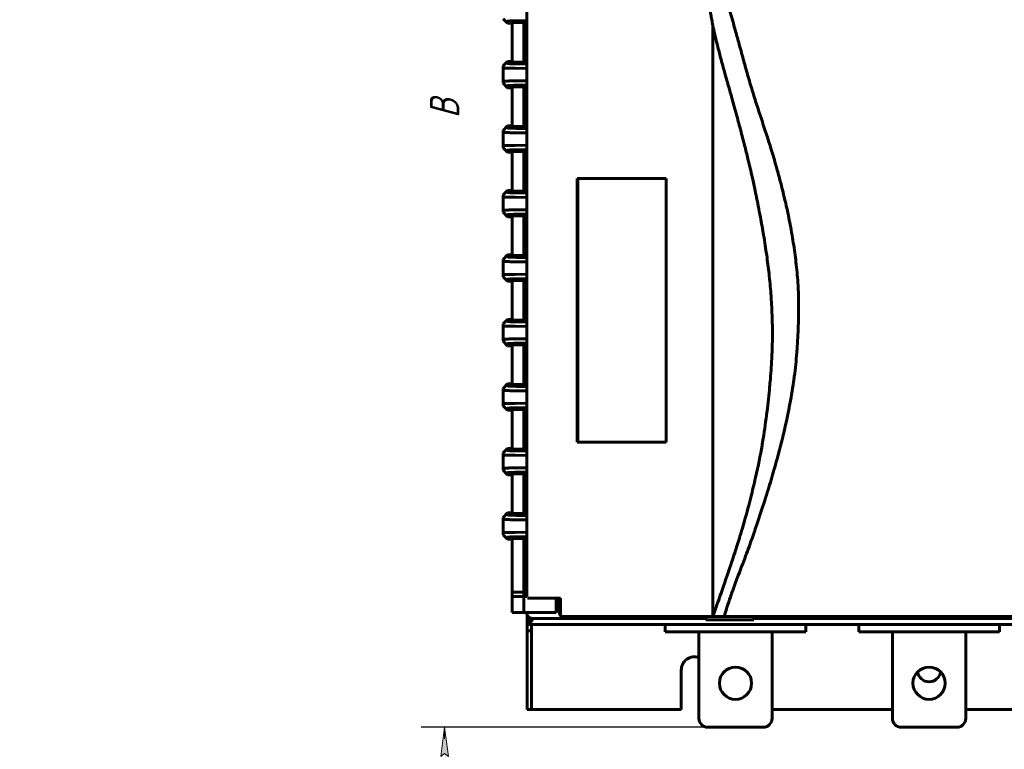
# Model space of a CAD drawing. Header units: millimetres. Extents: x 0 to 297, y 0 to 292.
# Tile 1 of 8: x 0 to 84, y 69 to 131. Entities that reach past the tile are written whole.
import ezdxf

# ---------------------------------------------------------------- set-up
doc = ezdxf.new("R2010")
doc.units = ezdxf.units.MM
doc.linetypes.add('K5LT_BASIC', pattern=[0])
doc.linetypes.add('K5LT_THIN', pattern=[0])
doc.layers.add('Системный слой', color=7, linetype='Continuous')
doc.styles.add('KDIMTEXTSTYLE', font='GOST_AU.SHX', dxfattribs={"width": 0.96, "oblique": 15, "height": 5})
doc.dimstyles.new('KDIMSTYLE (0.25)', dxfattribs={"dimtxt": 5, "dimasz": 1, "dimexe": 2, "dimexo": 0, "dimgap": 1, "dimtad": 1, "dimlfac": 4, "dimtxsty": 'KDIMTEXTSTYLE', "dimsah": 1, "dimcen": 0, "dimdle": 1, "dimadec": 0, "dimazin": 0, "dimtfac": 0.667, "dimtmove": 0, "dimatfit": 3, "dimfxl": 1, "dimtvp": 1, "dimtolj": 1, "dimtzin": 0, "dimarcsym": 0})

# ---------------------------------------------------------------- blocks, each defined once
blk = doc.blocks.new('U15')
at = {"layer": 'Системный слой', "color": 150, "linetype": 'K5LT_BASIC', "lineweight": 60, "true_color": 0x0080ff}
for p, q in [((74.39, 72.627), (64.14, 72.627)), ((90.89, 72.627), (80.64, 72.627))]:
    blk.add_line(p, q, dxfattribs=at)
blk = doc.blocks.new('U16')
at = {"layer": 'Системный слой', "color": 150, "linetype": 'K5LT_BASIC', "lineweight": 60, "true_color": 0x0080ff}
for p, q in [((45.987, 80.947), (46.001, 80.843)), ((46.001, 80.843), (46.012, 80.802)), ((46.012, 80.802), (46.012, 80.799)), ((46.012, 80.799), (46.014, 80.793)), ((46.014, 80.793), (46.018, 80.782)), ((46.018, 80.782), (46.027, 80.759)), ((46.027, 80.759), (46.048, 80.714)), ((46.048, 80.714), (46.076, 80.667)), ((46.076, 80.667), (46.077, 80.666)), ((46.077, 80.666), (46.079, 80.663)), ((46.079, 80.663), (46.083, 80.657)), ((46.083, 80.657), (46.091, 80.646)), ((46.153, 80.577), (46.178, 80.555)), ((46.178, 80.555), (46.179, 80.554)), ((46.179, 80.554), (46.182, 80.551)), ((46.182, 80.551), (46.188, 80.547)), ((46.188, 80.547), (46.2, 80.538)), ((46.2, 80.538), (46.226, 80.52)), ((46.226, 80.52), (46.279, 80.491)), ((46.279, 80.491), (46.309, 80.478)), ((46.309, 80.478), (46.312, 80.477)), ((46.312, 80.477), (46.318, 80.475)), ((46.318, 80.475), (46.33, 80.471)), ((46.33, 80.471), (46.354, 80.463)), ((46.354, 80.463), (46.404, 80.452)), ((46.404, 80.452), (46.462, 80.447))]:
    blk.add_line(p, q, dxfattribs=at)
blk = doc.blocks.new('U18')
at = {"layer": 'Системный слой', "color": 150, "linetype": 'K5LT_BASIC', "lineweight": 60, "true_color": 0x0080ff}
for p, q in [((58.491, 80.566), (57.866, 80.566)), ((63.213, 80.566), (62.588, 80.566))]:
    blk.add_line(p, q, dxfattribs=at)
blk = doc.blocks.new('U21')
at = {"layer": 'Системный слой', "color": 150, "linetype": 'K5LT_BASIC', "lineweight": 60, "true_color": 0x0080ff}
for p, q in [((45.987, 165.777), (45.987, 167.093)), ((45.987, 80.96), (45.987, 82.127))]:
    blk.add_line(p, q, dxfattribs=at)
blk = doc.blocks.new('U23')
at = {"layer": 'Системный слой', "color": 150, "linetype": 'K5LT_BASIC', "lineweight": 60, "true_color": 0x0080ff}
for p, q in [((43.715, 80.402), (58.491, 80.402)), ((62.588, 80.402), (111.215, 80.402))]:
    blk.add_line(p, q, dxfattribs=at)
blk = doc.blocks.new('U24')
at = {"layer": 'Системный слой', "color": 150, "linetype": 'K5LT_BASIC', "lineweight": 60, "true_color": 0x0080ff}
for p, q in [((43.215, 167.153), (43.215, 167.152)), ((43.215, 80.902), (43.215, 80.901))]:
    blk.add_line(p, q, dxfattribs=at)
blk = doc.blocks.new('KDIMARROW_01')
at = {"layer": 'Системный слой'}
blk.add_hatch(color=0, dxfattribs=at).paths.add_polyline_path([(0, 0), (-2.5, 0.329), (-2.25, 0), (-2.5, -0.329)])
at = {"layer": 'Системный слой', "color": 0, "linetype": 'K5LT_THIN', "lineweight": 18}
for p, q in [((-2.25, 0), (-2.5, 0.329)), ((-2.5, 0.329), (0, 0)), ((0, 0), (-2.5, -0.329)), ((-2.5, -0.329), (-2.25, 0)), ((0, 0), (-1, 0))]:
    blk.add_line(p, q, dxfattribs=at)

msp = doc.modelspace()

# ---------------------------------------------------------------- linework, layer by layer
at = {"layer": 'Системный слой', "color": 150, "linetype": 'K5LT_BASIC', "lineweight": 60, "true_color": 0x0080ff}
for p, q in [((43.232, 165.777), (43.232, 82.277)), ((41.5897, 131.152), (41.2147, 131.5369)), ((41.5897, 131.3267), (41.5897, 131.152)), ((41.5897, 131.152), (41.9647, 131.152)), ((41.9647, 131.2567), (41.9647, 131.3265)), ((41.9647, 131.2567), (42.9647, 131.2567)), ((41.9647, 131.2174), (42.9647, 131.2174)), ((41.9647, 131.1847), (41.9647, 131.2174)), ((41.9647, 127.8692), (41.9647, 131.1847)), ((43.232, 131.3758), (42.4195, 131.3638)), ((42.603, 131.355), (43.232, 131.3643)), ((42.9647, 127.7972), (42.9647, 131.2567)), ((59.094, 80.6446), (59.094, 130.8566)), ((41.2147, 127.517), (41.5897, 127.902)), ((41.9647, 127.902), (41.5897, 127.902)), ((41.5897, 127.902), (41.5897, 127.7272)), ((41.9647, 127.8692), (41.9647, 127.8365)), ((41.9647, 127.8365), (42.9647, 127.8365)), ((41.9647, 127.7972), (41.9647, 127.7275)), ((41.9647, 127.7972), (42.9647, 127.7972)), ((42.4195, 127.6901), (43.232, 127.6782)), ((42.603, 127.6989), (43.232, 127.6897)), ((41.2147, 127.517), (41.2147, 127.3523)), ((41.2147, 126.2016), (41.2147, 127.3523)), ((42.236, 127.3152), (43.232, 127.3006)), ((41.2147, 126.2016), (41.2147, 126.0369)), ((41.5897, 125.652), (41.2147, 126.0369)), ((43.232, 126.2533), (42.236, 126.2387)), ((41.5897, 125.8267), (41.5897, 125.652)), ((41.5897, 125.652), (41.9647, 125.652)), ((41.9647, 125.7567), (41.9647, 125.8265)), ((41.9647, 125.7567), (42.9647, 125.7567)), ((41.9647, 125.7174), (42.9647, 125.7174)), ((41.9647, 125.6847), (41.9647, 125.7174)), ((41.9647, 122.3692), (41.9647, 125.6847)), ((43.232, 125.8758), (42.4195, 125.8638)), ((42.603, 125.855), (43.232, 125.8643)), ((42.9647, 122.2972), (42.9647, 125.7567)), ((41.2147, 122.017), (41.5897, 122.402)), ((41.2147, 122.017), (41.2147, 121.8523)), ((41.2147, 120.7016), (41.2147, 121.8523)), ((41.9647, 122.402), (41.5897, 122.402)), ((41.5897, 122.402), (41.5897, 122.2272)), ((41.9647, 122.3692), (41.9647, 122.3365)), ((41.9647, 122.3365), (42.9647, 122.3365)), ((41.9647, 122.2972), (42.9647, 122.2972)), ((41.9647, 122.2972), (41.9647, 122.2275)), ((42.236, 121.8152), (43.232, 121.8006)), ((42.4195, 122.1901), (43.232, 122.1782)), ((42.603, 122.1989), (43.232, 122.1897)), ((41.2147, 120.7016), (41.2147, 120.5369)), ((41.5897, 120.152), (41.2147, 120.5369)), ((41.5897, 120.3267), (41.5897, 120.152)), ((41.5897, 120.152), (41.9647, 120.152)), ((41.9647, 120.2567), (41.9647, 120.3265)), ((41.9647, 120.2567), (42.9647, 120.2567)), ((41.9647, 120.2174), (42.9647, 120.2174)), ((41.9647, 120.1847), (41.9647, 120.2174)), ((41.9647, 116.8692), (41.9647, 120.1847)), ((43.232, 120.7533), (42.236, 120.7387)), ((43.232, 120.3758), (42.4195, 120.3638)), ((42.603, 120.355), (43.232, 120.3643)), ((42.9647, 116.7972), (42.9647, 120.2567)), ((55.0968, 117.927), (47.5147, 117.927)), ((47.5636, 117.927), (47.5636, 95.427)), ((55.0968, 117.927), (55.0968, 95.427)), ((41.2147, 116.517), (41.5897, 116.902)), ((41.9647, 116.902), (41.5897, 116.902)), ((41.5897, 116.902), (41.5897, 116.7272)), ((41.9647, 116.8692), (41.9647, 116.8365)), ((41.9647, 116.8365), (42.9647, 116.8365)), ((41.9647, 116.7972), (42.9647, 116.7972)), ((41.9647, 116.7972), (41.9647, 116.7275)), ((42.4195, 116.6901), (43.232, 116.6782)), ((42.603, 116.6989), (43.232, 116.6897)), ((41.2147, 116.517), (41.2147, 116.3523)), ((41.2147, 115.2016), (41.2147, 116.3523)), ((42.236, 116.3152), (43.232, 116.3006)), ((41.2147, 115.2016), (41.2147, 115.0369)), ((41.5897, 114.652), (41.2147, 115.0369)), ((43.232, 115.2533), (42.236, 115.2387)), ((41.5897, 114.8267), (41.5897, 114.652)), ((41.5897, 114.652), (41.9647, 114.652)), ((41.9647, 114.7567), (41.9647, 114.8265)), ((41.9647, 114.7567), (42.9647, 114.7567)), ((41.9647, 114.7174), (42.9647, 114.7174)), ((41.9647, 114.6847), (41.9647, 114.7174)), ((41.9647, 111.3692), (41.9647, 114.6847)), ((43.232, 114.8758), (42.4195, 114.8638)), ((42.603, 114.855), (43.232, 114.8643)), ((42.9647, 111.2972), (42.9647, 114.7567)), ((41.2147, 111.017), (41.5897, 111.402)), ((41.2147, 111.017), (41.2147, 110.8523)), ((41.2147, 109.7016), (41.2147, 110.8523)), ((41.9647, 111.402), (41.5897, 111.402)), ((41.5897, 111.402), (41.5897, 111.2272)), ((41.9647, 111.3692), (41.9647, 111.3365)), ((41.9647, 111.3365), (42.9647, 111.3365)), ((41.9647, 111.2972), (42.9647, 111.2972)), ((41.9647, 111.2972), (41.9647, 111.2275)), ((42.236, 110.8152), (43.232, 110.8006)), ((42.4195, 111.1901), (43.232, 111.1782)), ((42.603, 111.1989), (43.232, 111.1897)), ((41.2147, 109.7016), (41.2147, 109.5369)), ((41.5897, 109.152), (41.2147, 109.5369)), ((41.5897, 109.3267), (41.5897, 109.152)), ((41.5897, 109.152), (41.9647, 109.152)), ((41.9647, 109.2567), (41.9647, 109.3265)), ((41.9647, 109.2567), (42.9647, 109.2567)), ((41.9647, 109.2174), (42.9647, 109.2174)), ((41.9647, 109.1847), (41.9647, 109.2174)), ((41.9647, 105.8692), (41.9647, 109.1847)), ((43.232, 109.7533), (42.236, 109.7387)), ((43.232, 109.3758), (42.4195, 109.3638)), ((42.603, 109.355), (43.232, 109.3643)), ((42.9647, 108.652), (42.9647, 109.2567)), ((43.232, 108.652), (42.9647, 108.652)), ((42.9647, 106.902), (42.9647, 108.652)), ((42.9647, 105.7972), (42.9647, 106.902)), ((42.9647, 106.902), (43.232, 106.902)), ((41.2147, 105.517), (41.5897, 105.902)), ((41.5897, 105.902), (41.5897, 105.7272)), ((41.9647, 105.902), (41.5897, 105.902)), ((41.9647, 105.8692), (41.9647, 105.8365)), ((41.9647, 105.8365), (42.9647, 105.8365)), ((41.9647, 105.7972), (41.9647, 105.7275)), ((41.9647, 105.7972), (42.9647, 105.7972)), ((41.2147, 105.517), (41.2147, 105.3523)), ((41.2147, 104.2016), (41.2147, 105.3523)), ((42.236, 105.3152), (43.232, 105.3006)), ((42.4195, 105.6901), (43.232, 105.6782)), ((42.603, 105.6989), (43.232, 105.6897)), ((41.2147, 104.2016), (41.2147, 104.0369)), ((43.232, 104.2533), (42.236, 104.2387)), ((41.5897, 103.652), (41.2147, 104.0369)), ((41.5897, 103.8267), (41.5897, 103.652)), ((41.5897, 103.652), (41.9647, 103.652)), ((41.9647, 103.7567), (41.9647, 103.8265)), ((41.9647, 103.7567), (42.9647, 103.7567)), ((41.9647, 103.7174), (42.9647, 103.7174)), ((41.9647, 103.6847), (41.9647, 103.7174)), ((41.9647, 100.3692), (41.9647, 103.6847)), ((43.232, 103.8758), (42.4195, 103.8638)), ((42.603, 103.855), (43.232, 103.8643)), ((42.9647, 100.2972), (42.9647, 103.7567)), ((41.2147, 100.017), (41.5897, 100.402)), ((41.2147, 100.017), (41.2147, 99.8523)), ((41.5897, 100.402), (41.5897, 100.2272)), ((41.9647, 100.402), (41.5897, 100.402)), ((41.9647, 100.3692), (41.9647, 100.3365)), ((41.9647, 100.3365), (42.9647, 100.3365)), ((41.9647, 100.2972), (42.9647, 100.2972)), ((41.9647, 100.2972), (41.9647, 100.2275)), ((42.4195, 100.1901), (43.232, 100.1782)), ((42.603, 100.1989), (43.232, 100.1897)), ((41.2147, 98.7016), (41.2147, 99.8523)), ((42.236, 99.8152), (43.232, 99.8006)), ((41.2147, 98.7016), (41.2147, 98.5369)), ((41.5897, 98.152), (41.2147, 98.5369)), ((41.5897, 98.3267), (41.5897, 98.152)), ((41.9647, 98.2567), (41.9647, 98.3265)), ((41.9647, 98.2567), (42.9647, 98.2567)), ((41.9647, 98.2174), (42.9647, 98.2174)), ((41.9647, 98.1847), (41.9647, 98.2174)), ((43.232, 98.7533), (42.236, 98.7387)), ((43.232, 98.3758), (42.4195, 98.3638)), ((42.603, 98.355), (43.232, 98.3643)), ((42.9647, 94.7972), (42.9647, 98.2567)), ((41.5897, 98.152), (41.9647, 98.152)), ((41.9647, 94.8692), (41.9647, 98.1847)), ((41.2147, 94.517), (41.5897, 94.902)), ((41.9647, 94.902), (41.5897, 94.902)), ((41.5897, 94.902), (41.5897, 94.7272)), ((41.9647, 94.8692), (41.9647, 94.8365)), ((47.5147, 95.427), (55.0968, 95.427)), ((41.2147, 94.517), (41.2147, 94.3523)), ((41.2147, 93.2016), (41.2147, 94.3523)), ((41.9647, 94.8365), (42.9647, 94.8365)), ((41.9647, 94.7972), (41.9647, 94.7275)), ((41.9647, 94.7972), (42.9647, 94.7972)), ((42.236, 94.3152), (43.232, 94.3006)), ((42.4195, 94.6901), (43.232, 94.6782)), ((42.603, 94.6989), (43.232, 94.6897)), ((41.2147, 93.2016), (41.2147, 93.0369)), ((43.232, 93.2533), (42.236, 93.2387)), ((41.5897, 92.652), (41.2147, 93.0369)), ((41.5897, 92.8267), (41.5897, 92.652)), ((41.5897, 92.652), (41.9647, 92.652)), ((41.9647, 92.7567), (41.9647, 92.8265)), ((41.9647, 92.7567), (42.9647, 92.7567)), ((41.9647, 92.7174), (42.9647, 92.7174)), ((41.9647, 92.6847), (41.9647, 92.7174)), ((41.9647, 89.3692), (41.9647, 92.6847)), ((43.232, 92.8758), (42.4195, 92.8638)), ((42.603, 92.855), (43.232, 92.8643)), ((42.9647, 89.2972), (42.9647, 92.7567)), ((41.2147, 89.017), (41.5897, 89.402)), ((41.2147, 89.017), (41.2147, 88.8523)), ((41.5897, 89.402), (41.5897, 89.2272)), ((41.9647, 89.402), (41.5897, 89.402)), ((41.9647, 89.3692), (41.9647, 89.3365)), ((41.9647, 89.3365), (42.9647, 89.3365)), ((41.9647, 89.2972), (41.9647, 89.2275)), ((41.9647, 89.2972), (42.9647, 89.2972)), ((42.4195, 89.1901), (43.232, 89.1782)), ((42.603, 89.1989), (43.232, 89.1897)), ((41.2147, 87.7016), (41.2147, 88.8523)), ((42.236, 88.8152), (43.232, 88.8006)), ((41.2147, 87.7016), (41.2147, 87.5369)), ((41.5897, 87.152), (41.2147, 87.5369)), ((41.5897, 87.3267), (41.5897, 87.152)), ((41.9647, 87.2567), (41.9647, 87.3265)), ((43.232, 87.7533), (42.236, 87.7387)), ((43.232, 87.3758), (42.4195, 87.3638)), ((42.603, 87.355), (43.232, 87.3643)), ((41.5897, 87.152), (41.9647, 87.152)), ((41.9647, 87.2567), (42.9647, 87.2567)), ((41.9647, 87.1847), (41.9647, 87.2174)), ((41.9647, 87.2174), (42.9647, 87.2174)), ((41.9647, 82.652), (41.9647, 87.1847)), ((42.9647, 87.2567), (42.9647, 84.902)), ((43.232, 84.902), (42.9647, 84.902)), ((42.9647, 84.902), (42.9647, 83.152)), ((42.9647, 83.152), (43.232, 83.152)), ((42.9647, 83.152), (42.9647, 82.277)), ((42.9647, 82.652), (41.9647, 82.652)), ((41.9647, 82.277), (41.9647, 82.652)), ((41.9647, 82.277), (41.9647, 80.902)), ((41.9647, 82.277), (42.9647, 82.277)), ((42.9647, 82.277), (42.9647, 80.902)), ((42.9647, 82.277), (43.232, 82.277)), ((46.0931, 82.127), (43.2973, 82.127)), ((45.7147, 82.127), (45.7147, 80.902)), ((46.0912, 80.577), (46.0912, 82.127)), ((46.0931, 82.127), (46.0931, 80.577)), ((42.9647, 80.902), (41.9647, 80.902)), ((45.7147, 80.902), (42.9647, 80.902)), ((43.2647, 80.6836), (43.2647, 80.252)), ((46.0931, 80.577), (46.0912, 80.577)), ((59.0734, 80.577), (46.0931, 80.577)), ((48.4647, 80.5067), (48.4647, 80.577)), ((49.4647, 80.577), (49.4647, 80.5067)), ((56.9634, 80.577), (56.9634, 80.527)), ((57.4147, 80.577), (57.4147, 80.527)), ((57.866, 80.577), (57.866, 80.527)), ((58.491, 80.577), (58.491, 80.277)), ((59.094, 80.6447), (59.0734, 80.577)), ((60.0447, 80.577), (59.0734, 80.577)), ((93.0947, 80.577), (60.0447, 80.577)), ((62.5883, 80.577), (62.5883, 80.277)), ((63.2134, 80.577), (63.2134, 80.527)), ((63.6647, 80.577), (63.6647, 80.527)), ((64.116, 80.577), (64.116, 80.527)), ((65.9397, 80.5564), (65.9397, 80.577)), ((69.9397, 80.577), (69.9397, 80.5564)), ((43.2647, 80.177), (43.2647, 80.252)), ((43.2647, 80.252), (43.5647, 80.252)), ((43.2647, 79.877), (43.2647, 80.177)), ((43.2647, 79.3332), (43.2647, 79.877)), ((43.2647, 79.877), (111.7647, 79.877)), ((43.6397, 79.3332), (43.6397, 79.877)), ((43.7897, 80.402), (43.7147, 80.327)), ((48.4647, 80.5067), (48.4647, 80.4851)), ((49.4647, 80.4851), (49.4647, 80.5067)), ((55.0147, 79.252), (55.0147, 79.877)), ((57.4147, 80.527), (56.9634, 80.527)), ((57.866, 80.527), (57.4147, 80.527)), ((58.741, 80.277), (58.491, 80.277)), ((62.3383, 80.277), (58.741, 80.277)), ((62.5883, 80.277), (62.3383, 80.277)), ((63.6647, 80.527), (63.2134, 80.527)), ((64.116, 80.527), (63.6647, 80.527)), ((69.9397, 80.5564), (65.9397, 80.5564)), ((67.0147, 79.252), (67.0147, 79.877)), ((71.5147, 79.252), (71.5147, 79.877)), ((83.5147, 79.252), (83.5147, 79.877)), ((43.2647, 72.627), (43.2647, 79.3332)), ((43.6397, 79.3332), (43.2647, 79.3332)), ((43.6397, 72.627), (43.6397, 79.3332)), ((67.0147, 79.252), (55.0147, 79.252)), ((57.8897, 71.877), (57.8897, 79.252)), ((64.1397, 71.877), (64.1397, 79.252)), ((83.5147, 79.252), (71.5147, 79.252)), ((74.3897, 71.877), (74.3897, 79.252)), ((80.6397, 71.877), (80.6397, 79.252)), ((56.3897, 72.627), (56.3897, 76.002)), ((43.2647, 72.627), (43.6397, 72.627)), ((43.6397, 72.627), (43.8897, 72.627)), ((56.3897, 72.627), (43.8897, 72.627)), ((63.3897, 71.127), (58.6397, 71.127)), ((79.8897, 71.127), (75.1397, 71.127))]:
    msp.add_line(p, q, dxfattribs=at)
for centre in [(61.0147, 74.877), (77.5147, 74.877)]:
    msp.add_circle(centre, 1.375, dxfattribs=at)
for centre, radius, start, end in [((57.5147, 76.002), 1.125, 70.528779, 180), ((77.5147, 76.002), 1, 189.594068, 350.405932), ((58.6397, 71.877), 0.75, 180, 270), ((63.3897, 71.877), 0.75, 270, 0), ((75.1397, 71.877), 0.75, 180, 270), ((79.8897, 71.877), 0.75, 270, 0)]:
    msp.add_arc(centre, radius, start, end, dxfattribs=at)
for points, knots in [([(62.7197, 167.327), (62.5155, 166.3061), (62.1608, 164.6845), (61.647, 162.2688), (61.3706, 160.8946), (61.0421, 159.3015), (60.7553, 157.9222), (60.5168, 156.6942), (60.2149, 155.0501), (60.0362, 153.9638), (59.77, 152.1987), (59.6373, 151.2188), (59.4482, 149.624), (59.3518, 148.6427), (59.2311, 147.0947), (59.1641, 146.0829), (59.0697, 144.5651), (59.0193, 143.5234), (59.0228, 142.0353), (59.0837, 140.9639), (59.2255, 139.5055), (59.3618, 138.4043), (59.5605, 136.9758), (59.7364, 135.8448), (59.9952, 134.446), (60.2546, 133.2853), (60.6127, 131.9163), (60.9484, 130.7258), (61.3216, 129.3865), (61.6537, 128.1663), (62.016, 126.8567), (62.3802, 125.6067), (62.7792, 124.327), (63.1999, 123.0472), (63.6171, 121.7972), (64.0367, 120.4877), (64.3985, 119.2674), (64.768, 117.9282), (65.0759, 116.7377), (65.3995, 115.3686), (65.6399, 114.2079), (65.8894, 112.8091), (66.0609, 111.6782), (66.2368, 110.2496), (66.3327, 109.1484), (66.3968, 107.6901), (66.3982, 106.6186), (66.3626, 105.1305), (66.316, 104.0889), (66.2075, 102.571), (66.1011, 101.5592), (65.8863, 100.0113), (65.7191, 99.03), (65.4061, 97.4351), (65.1878, 96.4552), (64.7487, 94.6901), (64.4549, 93.6039), (63.9737, 91.9597), (63.5996, 90.7318), (63.1512, 89.3522), (62.7468, 88.1508), (62.4393, 87.2538), (61.9075, 85.7812), (61.3112, 84.2472), (60.6656, 82.4966), (60.2678, 81.3061), (60.0447, 80.577)], [0, 0, 0, 0, 0.0086207, 0.0172414, 0.0344828, 0.0357143, 0.0523399, 0.0689655, 0.0714286, 0.1034483, 0.1071429, 0.137931, 0.1428571, 0.1724138, 0.1785714, 0.2068966, 0.2142857, 0.2413793, 0.25, 0.2758621, 0.2857143, 0.3103448, 0.3214286, 0.3448276, 0.3571429, 0.3793103, 0.3928571, 0.4137931, 0.4285714, 0.4482759, 0.4642857, 0.4827586, 0.5, 0.5172414, 0.5357143, 0.5517241, 0.5714286, 0.5862069, 0.6071429, 0.6206897, 0.6428571, 0.6551724, 0.6785714, 0.6896552, 0.7142857, 0.7241379, 0.75, 0.7586207, 0.7857143, 0.7931034, 0.8214286, 0.8275862, 0.8571429, 0.862069, 0.8928571, 0.8965517, 0.9285714, 0.9310345, 0.9476601, 0.9642857, 0.9655172, 0.9741379, 0.9827586, 0.9913793, 0.9956897, 1, 1, 1, 1]), ([(59.094, 130.8566), (59.0691, 131.012), (59.0161, 131.3132), (58.9334, 131.7757), (58.8437, 132.2704), (58.7457, 132.8146), (58.6456, 133.3867), (58.5592, 133.8967), (58.4873, 134.3333), (58.4232, 134.7353), (58.3634, 135.1219), (58.3056, 135.5062), (58.2517, 135.8672), (58.1986, 136.2346), (58.1495, 136.5885), (58.1027, 136.9503), (58.055, 137.3248), (58.0032, 137.7456), (57.9556, 138.1708), (57.9147, 138.6045), (57.8795, 139.0076), (57.8487, 139.4049), (57.824, 139.7751), (57.8039, 140.1467), (57.7871, 140.5407), (57.773, 140.9735), (57.7626, 141.4225), (57.7559, 141.8638), (57.7527, 142.2612), (57.7523, 142.7456), (57.7564, 143.3127), (57.769, 144.0098), (57.7854, 144.5658), (57.8039, 145.0256), (57.8214, 145.3958), (57.844, 145.8034), (57.8707, 146.2238), (57.9, 146.6315), (57.9309, 147.0224), (57.9671, 147.4112), (58.0085, 147.8129), (58.0526, 148.2156), (58.095, 148.6058), (58.1364, 148.9609), (58.176, 149.2888), (58.2156, 149.6118), (58.2561, 149.9439), (58.2978, 150.2776), (58.3386, 150.5997), (58.3803, 150.9222), (58.4231, 151.2501), (58.4679, 151.5881), (58.5146, 151.9314), (58.5638, 152.2775), (58.6128, 152.6129), (58.6593, 152.9209), (58.7033, 153.2029), (58.7467, 153.4746), (58.7921, 153.7513), (58.8395, 154.0322), (58.8855, 154.301), (58.9306, 154.5593), (58.9789, 154.8322), (59.0249, 155.0924), (59.0643, 155.3166), (59.0856, 155.4385), (59.094, 155.4878)], [0, 0, 0, 0, 2.0841713, 3.9227218, 5.6882011, 7.879468, 9.9384975, 11.6254306, 12.8726723, 14.0327808, 15.2685501, 16.2475367, 17.2636635, 18.2347176, 19.1750708, 19.9937818, 20.9263184, 21.8857881, 22.9512906, 23.8068492, 24.7080041, 25.4933297, 26.2412492, 26.915544, 27.6613248, 28.4674055, 29.293864, 30.0804008, 30.8270157, 31.4021124, 32.5759571, 33.701627, 34.9412517, 35.5245648, 36.1942689, 36.9597528, 37.7813544, 38.5723819, 39.3328353, 40.1409907, 40.9877603, 41.9060791, 42.8075843, 43.6621994, 44.4369894, 45.2212217, 46.107032, 47.01918, 47.918147, 48.7974271, 49.7906111, 50.8286782, 51.918245, 53.0795736, 54.2699537, 55.4118506, 56.4266522, 57.4465015, 58.6022227, 59.8121144, 61.0181419, 62.1929452, 63.4182256, 64.9720512, 66.165976, 67, 67, 67, 67]), ([(42.4195, 131.3638), (42.2947, 131.362), (42.0625, 131.3574), (41.7957, 131.3485), (41.6279, 131.338), (41.5897, 131.3305), (41.5897, 131.3267)], [0, 0, 0, 0, 0.25, 0.5, 0.7499999, 1, 1, 1, 1]), ([(59.094, 80.6446), (59.3428, 81.3182), (59.7505, 82.4528), (60.3387, 84.1554), (60.8399, 85.6651), (61.3062, 87.1106), (61.5731, 87.9919), (61.9163, 89.1723), (62.2772, 90.5277), (62.57, 91.7341), (62.9415, 93.3494), (63.1522, 94.4167), (63.4437, 96.1467), (63.5806, 97.1032), (63.7749, 98.6512), (63.8765, 99.5994), (64.0119, 101.0944), (64.0838, 102.0712), (64.1511, 103.5367), (64.1672, 104.5425), (64.147, 105.9793), (64.1047, 107.0137), (64.01, 108.4218), (63.9111, 109.485), (63.7482, 110.8643), (63.5943, 111.9563), (63.3762, 113.3069), (63.1752, 114.4275), (62.919, 115.7494), (62.6825, 116.8988), (62.4012, 118.1919), (62.1298, 119.3701), (61.819, 120.6344), (61.5062, 121.8413), (61.1753, 123.077), (60.8374, 124.3126), (60.4981, 125.5195), (60.1374, 126.7839), (59.8105, 127.962), (59.4757, 129.2552), (59.2516, 130.1815), (59.1156, 130.7634), (59.094, 130.8566)], [0, 0, 0, 0, 0.0068275, 0.0138821, 0.0279913, 0.0421005, 0.0562096, 0.0582252, 0.0854358, 0.1126464, 0.1166776, 0.1690832, 0.17513, 0.22552, 0.2335824, 0.2819568, 0.2920348, 0.3383936, 0.3504872, 0.3948303, 0.4089395, 0.4512671, 0.4673919, 0.5077039, 0.5258443, 0.5641407, 0.5842967, 0.6205775, 0.6427491, 0.6770143, 0.7012014, 0.733451, 0.7596538, 0.7898878, 0.8181062, 0.8463246, 0.8765586, 0.9027614, 0.935011, 0.9591982, 0.9934634, 1, 1, 1, 1]), ([(41.5897, 127.7272), (41.5897, 127.7235), (41.6279, 127.7159), (41.7962, 127.7055), (42.0629, 127.6965), (42.2948, 127.6919), (42.4195, 127.6901)], [0, 0, 0, 0, 0.2500001, 0.5, 0.75, 1, 1, 1, 1]), ([(41.2147, 127.3523), (41.2147, 127.3486), (41.2618, 127.3411), (41.4688, 127.3306), (41.7971, 127.3216), (42.0825, 127.3171), (42.236, 127.3152)], [0, 0, 0, 0, 0.2500001, 0.5, 0.75, 1, 1, 1, 1]), ([(42.236, 126.2387), (42.0823, 126.2369), (41.7966, 126.2323), (41.4683, 126.2233), (41.2617, 126.2129), (41.2147, 126.2053), (41.2147, 126.2016)], [0, 0, 0, 0, 0.25, 0.5, 0.7499999, 1, 1, 1, 1]), ([(42.4195, 125.8638), (42.2947, 125.862), (42.0625, 125.8574), (41.7957, 125.8485), (41.6279, 125.838), (41.5897, 125.8305), (41.5897, 125.8267)], [0, 0, 0, 0, 0.25, 0.5, 0.7499999, 1, 1, 1, 1]), ([(41.2147, 121.8523), (41.2147, 121.8486), (41.2618, 121.8411), (41.4688, 121.8306), (41.7971, 121.8216), (42.0825, 121.8171), (42.236, 121.8152)], [0, 0, 0, 0, 0.2500001, 0.5, 0.75, 1, 1, 1, 1]), ([(41.5897, 122.2272), (41.5897, 122.2235), (41.6279, 122.2159), (41.7962, 122.2055), (42.0629, 122.1965), (42.2948, 122.1919), (42.4195, 122.1901)], [0, 0, 0, 0, 0.2500001, 0.5, 0.75, 1, 1, 1, 1]), ([(42.236, 120.7387), (42.0823, 120.7369), (41.7966, 120.7323), (41.4683, 120.7233), (41.2617, 120.7129), (41.2147, 120.7053), (41.2147, 120.7016)], [0, 0, 0, 0, 0.25, 0.5, 0.7499999, 1, 1, 1, 1]), ([(42.4195, 120.3638), (42.2947, 120.362), (42.0625, 120.3574), (41.7957, 120.3485), (41.6279, 120.338), (41.5897, 120.3305), (41.5897, 120.3267)], [0, 0, 0, 0, 0.25, 0.5, 0.7499999, 1, 1, 1, 1]), ([(47.5147, 95.427), (47.5147, 99.177), (47.5147, 102.927), (47.5147, 110.427), (47.5147, 114.177), (47.5147, 117.927)], [0, 0, 0, 0, 0.5, 0.5, 1, 1, 1, 1]), ([(41.5897, 116.7272), (41.5897, 116.7235), (41.6279, 116.7159), (41.7962, 116.7055), (42.0629, 116.6965), (42.2948, 116.6919), (42.4195, 116.6901)], [0, 0, 0, 0, 0.2500001, 0.5, 0.75, 1, 1, 1, 1]), ([(41.2147, 116.3523), (41.2147, 116.3486), (41.2618, 116.3411), (41.4688, 116.3306), (41.7971, 116.3216), (42.0825, 116.3171), (42.236, 116.3152)], [0, 0, 0, 0, 0.2500001, 0.5, 0.75, 1, 1, 1, 1]), ([(42.236, 115.2387), (42.0823, 115.2369), (41.7966, 115.2323), (41.4683, 115.2233), (41.2617, 115.2129), (41.2147, 115.2053), (41.2147, 115.2016)], [0, 0, 0, 0, 0.25, 0.5, 0.7499999, 1, 1, 1, 1]), ([(42.4195, 114.8638), (42.2947, 114.862), (42.0625, 114.8574), (41.7957, 114.8485), (41.6279, 114.838), (41.5897, 114.8305), (41.5897, 114.8267)], [0, 0, 0, 0, 0.25, 0.5, 0.7499999, 1, 1, 1, 1]), ([(41.2147, 110.8523), (41.2147, 110.8486), (41.2618, 110.8411), (41.4688, 110.8306), (41.7971, 110.8216), (42.0825, 110.8171), (42.236, 110.8152)], [0, 0, 0, 0, 0.2500001, 0.5, 0.75, 1, 1, 1, 1]), ([(41.5897, 111.2272), (41.5897, 111.2235), (41.6279, 111.2159), (41.7962, 111.2055), (42.0629, 111.1965), (42.2948, 111.1919), (42.4195, 111.1901)], [0, 0, 0, 0, 0.2500001, 0.5, 0.75, 1, 1, 1, 1]), ([(42.236, 109.7387), (42.0823, 109.7369), (41.7966, 109.7323), (41.4683, 109.7233), (41.2617, 109.7129), (41.2147, 109.7053), (41.2147, 109.7016)], [0, 0, 0, 0, 0.25, 0.5, 0.7499999, 1, 1, 1, 1]), ([(42.4195, 109.3638), (42.2947, 109.362), (42.0625, 109.3574), (41.7957, 109.3485), (41.6279, 109.338), (41.5897, 109.3305), (41.5897, 109.3267)], [0, 0, 0, 0, 0.25, 0.5, 0.7499999, 1, 1, 1, 1]), ([(41.2147, 105.3523), (41.2147, 105.3486), (41.2618, 105.3411), (41.4688, 105.3306), (41.7971, 105.3216), (42.0825, 105.3171), (42.236, 105.3152)], [0, 0, 0, 0, 0.2500001, 0.5, 0.75, 1, 1, 1, 1]), ([(41.5897, 105.7272), (41.5897, 105.7235), (41.6279, 105.7159), (41.7962, 105.7055), (42.0629, 105.6965), (42.2948, 105.6919), (42.4195, 105.6901)], [0, 0, 0, 0, 0.2500001, 0.5, 0.75, 1, 1, 1, 1]), ([(42.236, 104.2387), (42.0823, 104.2369), (41.7966, 104.2323), (41.4683, 104.2233), (41.2617, 104.2129), (41.2147, 104.2053), (41.2147, 104.2016)], [0, 0, 0, 0, 0.25, 0.5, 0.7499999, 1, 1, 1, 1]), ([(42.4195, 103.8638), (42.2947, 103.862), (42.0625, 103.8574), (41.7957, 103.8485), (41.6279, 103.838), (41.5897, 103.8305), (41.5897, 103.8267)], [0, 0, 0, 0, 0.25, 0.5, 0.7499999, 1, 1, 1, 1]), ([(41.5897, 100.2272), (41.5897, 100.2235), (41.6279, 100.2159), (41.7962, 100.2055), (42.0629, 100.1965), (42.2948, 100.1919), (42.4195, 100.1901)], [0, 0, 0, 0, 0.2500001, 0.5, 0.75, 1, 1, 1, 1]), ([(41.2147, 99.8523), (41.2147, 99.8486), (41.2618, 99.8411), (41.4688, 99.8306), (41.7971, 99.8216), (42.0825, 99.8171), (42.236, 99.8152)], [0, 0, 0, 0, 0.2500001, 0.5, 0.75, 1, 1, 1, 1]), ([(42.236, 98.7387), (42.0823, 98.7369), (41.7966, 98.7323), (41.4683, 98.7233), (41.2617, 98.7129), (41.2147, 98.7053), (41.2147, 98.7016)], [0, 0, 0, 0, 0.25, 0.5, 0.7499999, 1, 1, 1, 1]), ([(42.4195, 98.3638), (42.2947, 98.362), (42.0625, 98.3574), (41.7957, 98.3485), (41.6279, 98.338), (41.5897, 98.3305), (41.5897, 98.3267)], [0, 0, 0, 0, 0.25, 0.5, 0.7499999, 1, 1, 1, 1]), ([(41.2147, 94.3523), (41.2147, 94.3486), (41.2618, 94.3411), (41.4688, 94.3306), (41.7971, 94.3216), (42.0825, 94.3171), (42.236, 94.3152)], [0, 0, 0, 0, 0.2500001, 0.5, 0.75, 1, 1, 1, 1]), ([(41.5897, 94.7272), (41.5897, 94.7235), (41.6279, 94.7159), (41.7962, 94.7055), (42.0629, 94.6965), (42.2948, 94.6919), (42.4195, 94.6901)], [0, 0, 0, 0, 0.2500001, 0.5, 0.75, 1, 1, 1, 1]), ([(42.236, 93.2387), (42.0823, 93.2369), (41.7966, 93.2323), (41.4683, 93.2233), (41.2617, 93.2129), (41.2147, 93.2053), (41.2147, 93.2016)], [0, 0, 0, 0, 0.25, 0.5, 0.7499999, 1, 1, 1, 1]), ([(42.4195, 92.8638), (42.2947, 92.862), (42.0625, 92.8574), (41.7957, 92.8485), (41.6279, 92.838), (41.5897, 92.8305), (41.5897, 92.8267)], [0, 0, 0, 0, 0.25, 0.5, 0.7499999, 1, 1, 1, 1]), ([(41.5897, 89.2272), (41.5897, 89.2235), (41.6279, 89.2159), (41.7962, 89.2055), (42.0629, 89.1965), (42.2948, 89.1919), (42.4195, 89.1901)], [0, 0, 0, 0, 0.2500001, 0.5, 0.75, 1, 1, 1, 1]), ([(41.2147, 88.8523), (41.2147, 88.8486), (41.2618, 88.8411), (41.4688, 88.8306), (41.7971, 88.8216), (42.0825, 88.8171), (42.236, 88.8152)], [0, 0, 0, 0, 0.2500001, 0.5, 0.75, 1, 1, 1, 1]), ([(42.236, 87.7387), (42.0823, 87.7369), (41.7966, 87.7323), (41.4683, 87.7233), (41.2617, 87.7129), (41.2147, 87.7053), (41.2147, 87.7016)], [0, 0, 0, 0, 0.25, 0.5, 0.7499999, 1, 1, 1, 1]), ([(42.4195, 87.3638), (42.2947, 87.362), (42.0625, 87.3574), (41.7957, 87.3485), (41.6279, 87.338), (41.5897, 87.3305), (41.5897, 87.3267)], [0, 0, 0, 0, 0.25, 0.5, 0.7499999, 1, 1, 1, 1])]:
    msp.add_open_spline(points, degree=3, knots=knots, dxfattribs=at)
for points in [[(41.9647, 131.3265), (41.9647, 131.3329), (42.0945, 131.3436), (42.3902, 131.3519), (42.603, 131.355)], [(41.9647, 127.7275), (41.9647, 127.7211), (42.0945, 127.7103), (42.3902, 127.7021), (42.603, 127.6989)], [(41.9647, 125.8265), (41.9647, 125.8329), (42.0945, 125.8436), (42.3902, 125.8519), (42.603, 125.855)], [(41.9647, 122.2275), (41.9647, 122.2211), (42.0945, 122.2103), (42.3902, 122.2021), (42.603, 122.1989)], [(41.9647, 120.3265), (41.9647, 120.3329), (42.0945, 120.3436), (42.3902, 120.3519), (42.603, 120.355)], [(41.9647, 116.7275), (41.9647, 116.7211), (42.0945, 116.7103), (42.3902, 116.7021), (42.603, 116.6989)], [(41.9647, 114.8265), (41.9647, 114.8329), (42.0945, 114.8436), (42.3902, 114.8519), (42.603, 114.855)], [(41.9647, 111.2275), (41.9647, 111.2211), (42.0945, 111.2103), (42.3902, 111.2021), (42.603, 111.1989)], [(41.9647, 109.3265), (41.9647, 109.3329), (42.0945, 109.3436), (42.3902, 109.3519), (42.603, 109.355)], [(41.9647, 105.7275), (41.9647, 105.7211), (42.0945, 105.7103), (42.3902, 105.7021), (42.603, 105.6989)], [(41.9647, 103.8265), (41.9647, 103.8329), (42.0945, 103.8436), (42.3902, 103.8519), (42.603, 103.855)], [(41.9647, 100.2275), (41.9647, 100.2211), (42.0945, 100.2103), (42.3902, 100.2021), (42.603, 100.1989)], [(41.9647, 98.3265), (41.9647, 98.3329), (42.0945, 98.3436), (42.3902, 98.3519), (42.603, 98.355)], [(41.9647, 94.7275), (41.9647, 94.7211), (42.0945, 94.7103), (42.3902, 94.7021), (42.603, 94.6989)], [(41.9647, 92.8265), (41.9647, 92.8329), (42.0945, 92.8436), (42.3902, 92.8519), (42.603, 92.855)], [(41.9647, 89.2275), (41.9647, 89.2211), (42.0945, 89.2103), (42.3902, 89.2021), (42.603, 89.1989)], [(41.9647, 87.3265), (41.9647, 87.3329), (42.0945, 87.3436), (42.3902, 87.3519), (42.603, 87.355)], [(43.7146, 80.402), (43.548, 80.402), (43.3409, 80.5279), (43.2147, 80.7349), (43.2147, 80.9014)], [(45.9873, 80.9468), (45.9872, 80.9514), (45.9871, 80.9559), (45.9871, 80.9605)], [(43.7147, 80.402), (43.681, 80.3948), (43.6137, 80.3805), (43.5178, 80.3591), (43.4317, 80.3377), (43.3599, 80.3163), (43.3058, 80.2948), (43.2723, 80.2734), (43.2647, 80.2591), (43.2647, 80.252)], [(43.7147, 80.327), (43.6933, 80.3157), (43.6504, 80.2933), (43.5861, 80.2613), (43.5218, 80.2327), (43.4575, 80.2087), (43.3933, 80.1907), (43.329, 80.1795), (43.2861, 80.177), (43.2647, 80.177)], [(43.7147, 80.327), (43.6933, 80.2933), (43.6504, 80.226), (43.5861, 80.1301), (43.5218, 80.044), (43.4575, 79.9722), (43.3933, 79.9181), (43.329, 79.8846), (43.2861, 79.877), (43.2647, 79.877)], [(43.7147, 80.402), (43.7035, 80.3948), (43.681, 80.3805), (43.6491, 80.3591), (43.6204, 80.3377), (43.5964, 80.3163), (43.5784, 80.2948), (43.5672, 80.2734), (43.5647, 80.2591), (43.5647, 80.252)], [(43.7147, 80.327), (43.7049, 80.3238), (43.6852, 80.3176), (43.6569, 80.3082), (43.6308, 80.2988), (43.6079, 80.2895), (43.5892, 80.2801), (43.5752, 80.2707), (43.5666, 80.2613), (43.5647, 80.2551), (43.5647, 80.252)]]:
    msp.add_open_spline(points, degree=3, dxfattribs=at)

# ---------------------------------------------------------------- block references
at = {"layer": 'Системный слой'}
for name in ['U24', 'U21', 'U16', 'U23', 'U18', 'U15']:
    msp.add_blockref(name, (0, 0), dxfattribs=at)

# ---------------------------------------------------------------- dimensions: what is measured, and where the dimension line sits
at = {"layer": 'Системный слой', "color": 7}
msp.add_linear_dim(base=(36.2147, 71.127), p1=(54.9647, 176.627), p2=(58.6397, 71.127), angle=90, location=(36.2147, 123.877), text='\\H2.5;\\W0.965;\\Q15;\\H2.5;\\W0.965;\\Q15;\\Q15;В', dimstyle='KDIMSTYLE (0.25)', override={"dimexo": 0, "dimblk1": 'KDIMARROW_01', "dimblk2": 'KDIMARROW_01', "dimse1": 0, "dimse2": 0, "dimclrt": 7, "dimtolj": 1}, dxfattribs=at).render()

doc.saveas('drawing.dxf')
